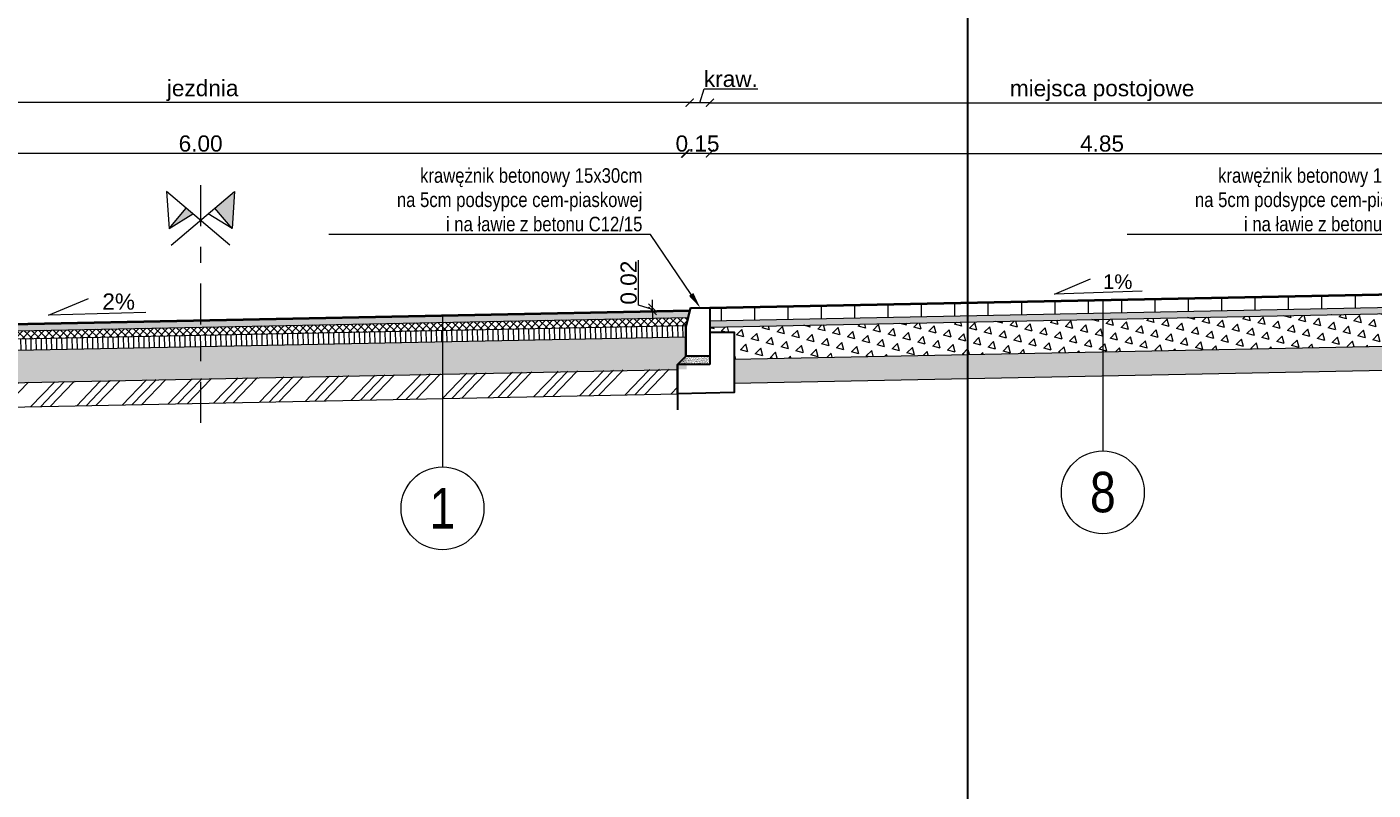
# Model space of a CAD drawing. Header units: metres. Extents: x 274 to 478, y -633 to -162.
# Tile 11 of 18: x 455.73 to 464.05, y -614.62 to -609.9. Entities that reach past the tile are written whole.
import ezdxf
from ezdxf import colors
from ezdxf.entities.mleader import LeaderData, LeaderLine
from ezdxf.math import Vec2, Vec3

# ---------------------------------------------------------------- set-up
doc = ezdxf.new("R2010")
doc.units = ezdxf.units.M
doc.linetypes.add('DASHDOTX2', pattern=[50.8, 25.4, -12.7, 0, -12.7])
doc.layers.add('_brudnopis', color=50, linetype='Continuous', lineweight=30, plot=False)
doc.layers.add('Dr-Kontur', color=170, linetype='Continuous')
for name, color, linetype, lineweight in [('Dr-Wymiar', 7, 'Continuous', 30), ('M_PRZEKROJE CZERWONE', 1, 'Continuous', 40), ('M_Szczegóły wymiar', 7, 'Continuous', 15), ('M_szczegóły_hatch', 251, 'Continuous', 9), ('M_szczegóły_projektowane', 1, 'Continuous', 15), ('Opis', 7, 'Continuous', 15), ('Podsypka cementowo-piaskowa', 251, 'Continuous', 15), ('Przekrojowa', 7, 'Continuous', 30), ('Wymiar', 7, 'Continuous', 15)]:
    doc.layers.add(name, color=color, linetype=linetype, lineweight=lineweight)
doc.styles.add('Opis_1_25', font='arial.ttf', dxfattribs={"height": 0.1})
doc.styles.get("Standard").update_dxf_attribs({"font": 'arial.ttf'})
doc.dimstyles.new('1_25_DK$0', dxfattribs={"dimtxt": 0.05, "dimasz": 0.05, "dimexe": 0.02, "dimexo": 0.05, "dimgap": 0.01, "dimtad": 1, "dimzin": 3, "dimdsep": 46, "dimtxsty": 'Opis_1_25', "dimblk": 'ARCHTICK', "dimcen": 0.05, "dimse1": 1, "dimse2": 1, "dimclrd": 256, "dimclre": 256, "dimazin": 3, "dimtfac": 1, "dimtofl": 0, "dimtmove": 0, "dimatfit": 3, "dimldrblk": 'ARCHTICK', "dimfxl": 1, "dimfrac": 2, "dimtolj": 1, "dimtzin": 3, "dimlwd": -1, "dimlwe": -1, "dimarcsym": 0})

# ---------------------------------------------------------------- blocks, each defined once
blk = doc.blocks.new('_ArchTick')
at = {"color": 0, "linetype": 'ByBlock', "lineweight": 0, "const_width": 0.15}
blk.add_lwpolyline([(-0.5, -0.5), (0.5, 0.5)], dxfattribs=at)
blk = doc.blocks.new('*D94')
at = {"layer": 'Defpoints', "color": 0, "transparency": 16777216}
for p in [(459.7987, -610.6803), (459.9522, -611.3237), (459.7987, -611.4438)]:
    blk.add_point(p, dxfattribs=at)
at = {"layer": 'Wymiar', "transparency": 16777216}
blk.add_line((459.9522, -610.6803), (459.7987, -610.6803), dxfattribs=at)
at = {"layer": 'Wymiar', "transparency": 16777216, "xscale": 0.05, "yscale": 0.05, "zscale": 0.05, "rotation": 180}
blk.add_blockref('_ArchTick', (459.7987, -610.6803), dxfattribs=at)
at = {"layer": 'Wymiar', "transparency": 16777216, "xscale": 0.05, "yscale": 0.05, "zscale": 0.05}
blk.add_blockref('_ArchTick', (459.9522, -610.6803), dxfattribs=at)
at = {"layer": 'Wymiar', "color": 0, "transparency": 16777216, "insert": (459.8754, -610.6192), "char_height": 0.1, "attachment_point": 5, "style": 'Opis_1_25'}
blk.add_mtext('\\A1;0.15', dxfattribs=at)
blk = doc.blocks.new('*D105')
at = {"layer": 'Defpoints', "color": 0, "transparency": 16777216}
for p in [(453.8022, -610.6803), (459.8022, -611.6544), (453.8022, -611.7744)]:
    blk.add_point(p, dxfattribs=at)
at = {"layer": 'Wymiar', "transparency": 16777216}
blk.add_line((459.8022, -610.6803), (453.8022, -610.6803), dxfattribs=at)
at = {"layer": 'Wymiar', "transparency": 16777216, "xscale": 0.05, "yscale": 0.05, "zscale": 0.05, "rotation": 180}
blk.add_blockref('_ArchTick', (453.8022, -610.6803), dxfattribs=at)
at = {"layer": 'Wymiar', "transparency": 16777216, "xscale": 0.05, "yscale": 0.05, "zscale": 0.05}
blk.add_blockref('_ArchTick', (459.8022, -610.6803), dxfattribs=at)
at = {"layer": 'Wymiar', "color": 0, "transparency": 16777216, "insert": (456.8022, -610.6192), "char_height": 0.1, "attachment_point": 5, "style": 'Opis_1_25'}
blk.add_mtext('\\A1;6.00', dxfattribs=at)
blk = doc.blocks.new('*D99')
at = {"layer": 'Defpoints', "color": 0, "transparency": 16777216}
for p in [(459.8273, -610.3663), (459.9522, -611.5344), (459.8273, -611.6539)]:
    blk.add_point(p, dxfattribs=at)
at = {"layer": 'Wymiar', "transparency": 16777216}
for p, q in [((459.8897, -610.3663), (459.9155, -610.2805)), ((459.9155, -610.2805), (460.2478, -610.2805)), ((459.9522, -610.3663), (459.8273, -610.3663))]:
    blk.add_line(p, q, dxfattribs=at)
at = {"layer": 'Wymiar', "transparency": 16777216, "xscale": 0.05, "yscale": 0.05, "zscale": 0.05, "rotation": 180}
blk.add_blockref('_ArchTick', (459.8273, -610.3663), dxfattribs=at)
at = {"layer": 'Wymiar', "transparency": 16777216, "xscale": 0.05, "yscale": 0.05, "zscale": 0.05}
blk.add_blockref('_ArchTick', (459.9522, -610.3663), dxfattribs=at)
at = {"layer": 'Wymiar', "color": 0, "transparency": 16777216, "insert": (460.0816, -610.2196), "char_height": 0.1, "attachment_point": 5, "style": 'Opis_1_25'}
blk.add_mtext('\\A1;kraw.', dxfattribs=at)
blk = doc.blocks.new('*D100')
at = {"layer": 'Defpoints', "color": 0, "transparency": 16777216}
for p in [(453.8022, -610.3658), (459.8273, -611.6539), (453.8022, -611.7744)]:
    blk.add_point(p, dxfattribs=at)
at = {"layer": 'Wymiar', "transparency": 16777216}
blk.add_line((459.8273, -610.3658), (453.8022, -610.3658), dxfattribs=at)
at = {"layer": 'Wymiar', "transparency": 16777216, "xscale": 0.05, "yscale": 0.05, "zscale": 0.05, "rotation": 180}
blk.add_blockref('_ArchTick', (453.8022, -610.3658), dxfattribs=at)
at = {"layer": 'Wymiar', "transparency": 16777216, "xscale": 0.05, "yscale": 0.05, "zscale": 0.05}
blk.add_blockref('_ArchTick', (459.8273, -610.3658), dxfattribs=at)
at = {"layer": 'Wymiar', "color": 0, "transparency": 16777216, "insert": (456.8147, -610.2911), "char_height": 0.1, "attachment_point": 5, "style": 'Opis_1_25'}
blk.add_mtext('\\A1;jezdnia', dxfattribs=at)
blk = doc.blocks.new('*D108')
at = {"layer": 'Defpoints', "color": 0, "transparency": 16777216}
for p in [(464.8022, -610.6803), (459.9522, -611.3237), (464.8022, -611.6174)]:
    blk.add_point(p, dxfattribs=at)
at = {"layer": 'Wymiar', "transparency": 16777216}
blk.add_line((459.9522, -610.6803), (464.8022, -610.6803), dxfattribs=at)
at = {"layer": 'Wymiar', "transparency": 16777216, "xscale": 0.05, "yscale": 0.05, "zscale": 0.05, "rotation": 180}
blk.add_blockref('_ArchTick', (459.9522, -610.6803), dxfattribs=at)
at = {"layer": 'Wymiar', "transparency": 16777216, "xscale": 0.05, "yscale": 0.05, "zscale": 0.05}
blk.add_blockref('_ArchTick', (464.8022, -610.6803), dxfattribs=at)
at = {"layer": 'Wymiar', "color": 0, "transparency": 16777216, "insert": (462.3772, -610.6192), "char_height": 0.1, "attachment_point": 5, "style": 'Opis_1_25'}
blk.add_mtext('\\A1;4.85', dxfattribs=at)
blk = doc.blocks.new('*D111')
at = {"layer": 'Defpoints', "color": 0, "transparency": 16777216}
for p in [(464.8032, -610.3663), (459.9522, -611.5344), (464.8032, -611.6274)]:
    blk.add_point(p, dxfattribs=at)
at = {"layer": 'Wymiar', "transparency": 16777216}
blk.add_line((459.9522, -610.3663), (464.8032, -610.3663), dxfattribs=at)
at = {"layer": 'Wymiar', "transparency": 16777216, "xscale": 0.05, "yscale": 0.05, "zscale": 0.05, "rotation": 180}
blk.add_blockref('_ArchTick', (459.9522, -610.3663), dxfattribs=at)
at = {"layer": 'Wymiar', "transparency": 16777216, "xscale": 0.05, "yscale": 0.05, "zscale": 0.05}
blk.add_blockref('_ArchTick', (464.8032, -610.3663), dxfattribs=at)
at = {"layer": 'Wymiar', "color": 0, "transparency": 16777216, "insert": (462.3777, -610.2916), "char_height": 0.1, "attachment_point": 5, "style": 'Opis_1_25'}
blk.add_mtext('\\A1;miejsca postojowe', dxfattribs=at)
blk = doc.blocks.new('*D147')
at = {"layer": 'Defpoints', "color": 0, "transparency": 16777216}
for p in [(459.5969, -611.6344), (459.8273, -611.6539), (459.8322, -611.6344)]:
    blk.add_point(p, dxfattribs=at)
at = {"layer": 'Wymiar', "transparency": 16777216}
for p, q in [((459.5108, -611.6183), (459.5108, -611.3396)), ((459.5969, -611.6344), (459.5969, -611.5844)), ((459.5969, -611.6441), (459.5108, -611.6183)), ((459.5969, -611.6539), (459.5969, -611.6344)), ((459.5969, -611.6539), (459.5969, -611.7039))]:
    blk.add_line(p, q, dxfattribs=at)
at = {"layer": 'Wymiar', "transparency": 16777216, "xscale": 0.05, "yscale": 0.05, "zscale": 0.05}
for p, rotation in [((459.5969, -611.6344), 270), ((459.5969, -611.6539), 90)]:
    blk.add_blockref('_ArchTick', p, dxfattribs=dict(at, rotation=rotation))
at = {"layer": 'Wymiar', "color": 0, "transparency": 16777216, "insert": (459.4498, -611.479), "char_height": 0.1, "attachment_point": 5, "rotation": 90, "style": 'Opis_1_25'}
blk.add_mtext('\\A1;0.02', dxfattribs=at)

msp = doc.modelspace()

# ---------------------------------------------------------------- hatches: boundary and pattern name
at = {"layer": 'Dr-Wymiar', "lineweight": 9}
for points in [[(457.0125, -610.9156), (456.8909, -611.0187), (456.9977, -611.1445)], [(456.7549, -611.0538), (456.7134, -611.0187), (456.6067, -611.1445)]]:
    msp.add_hatch(color=256, dxfattribs=at).paths.add_polyline_path(points)
at = {"layer": 'M_szczegóły_hatch'}
h = msp.add_hatch(dxfattribs=at)
h.set_pattern_fill('LINE', color=256, scale=0.065, angle=90)
h.set_pattern_definition([(90, (-1381.6678, -617.77784), (-0.206375, 1e-17), [])])
h.paths.add_polyline_path([(464.8022, -611.6174), (464.8022, -611.5774), (464.8122, -611.5372), (459.9522, -611.6344), (459.9522, -611.7144)])
h = msp.add_hatch(color=256, dxfattribs=at)
h.dxf.hatch_style = 1
h.paths.add_polyline_path([(459.8172, -611.6941), (459.8273, -611.6539), (453.8022, -611.7744), (453.8022, -611.8144)])
h = msp.add_hatch(dxfattribs=at)
h.set_pattern_fill('AR-SAND', color=256, scale=0.0005)
h.set_pattern_definition([(37.5, (148.957488, -617.767836), (-0.0008000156, 0.0244706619), [0, -0.019304, 0, -0.02159, 0, -0.0206375]), (7.5, (148.957488, -617.767836), (0.022476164, 0.035841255), [0, -0.010414, 0, -0.017399, 0, -0.0066675]), (327.5, (148.941867, -617.767836), (0.0395496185, 7.18592e-05), [0, -0.00635, 0, -0.02286, 0, -0.029845]), (317.5, (148.941867, -617.767836), (0.0381778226, 0.011146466), [0, -0.003175, 0, -0.014986, 0, -0.017145])])
h.paths.add_polyline_path([(459.9522, -611.753), (459.9522, -611.7144), (464.8022, -611.6174), (464.8022, -611.6576), (460.0234, -611.7529)])
h = msp.add_hatch(dxfattribs=at)
h.set_pattern_fill('TRIANG', color=256, scale=0.01, angle=45)
h.set_pattern_definition([(105, (15666.29868, 2349.89288), (-0.09200443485, 0.02465251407), [0.047625, -0.047625]), (165, (15666.29868, 2349.89288), (-0.0673519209, -0.0673519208), [0.047625, -0.047625]), (45, (15666.252675, 2349.90521), (-0.02465251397, 0.0920044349), [0.047625, -0.047625])])
h.paths.add_polyline_path([(460.1022, -611.7844), (459.9522, -611.7844), (459.9522, -611.7544), (464.8022, -611.6576), (464.8022, -611.7574), (464.7522, -611.8074), (464.752, -611.8586), (460.1022, -611.9514)])
at = {"layer": 'M_szczegóły_hatch', "ltscale": 0.1}
h = msp.add_hatch(dxfattribs=at)
h.set_pattern_fill('NET', color=256, scale=0.01, angle=46.14576)
h.set_pattern_definition([(46.145763, (300.470755, -644.158085), (-0.0228950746, 0.0219972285), []), (136.145763, (300.470755, -644.158085), (-0.0219972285, -0.0228950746), [])])
h.paths.add_polyline_path([(459.804, -611.7444), (459.8172, -611.6941), (453.8022, -611.8144), (453.8022, -611.8644)])
at = {"layer": 'M_szczegóły_hatch'}
h = msp.add_hatch(dxfattribs=at)
h.set_pattern_fill('LINE', color=256, scale=0.01, angle=91.14576)
h.set_pattern_definition([(91.1457628, (-1363.26177, -1506.77436), (-0.0317436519, -0.00063487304), [])])
h.paths.add_polyline_path([(459.8054, -611.8144), (459.804, -611.7444), (453.8022, -611.8644), (453.8022, -611.9344)])
at = {"layer": 'M_szczegóły_hatch', "transparency": 33554636}
h = msp.add_hatch(dxfattribs=at)
h.set_pattern_fill('TRIANG', color=256, scale=0.01, angle=46.14576)
h.set_pattern_definition([(106.145763, (-1346.18873, -1482.70413), (-0.0924789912, 0.0228078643), [0.047625, -0.047625]), (166.145763, (-1346.18873, -1482.70413), (-0.0659916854, -0.0686852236), [0.047625, -0.047625]), (46.145763, (-1346.23497, -1482.69272), (-0.0264873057, 0.0914930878), [0.047625, -0.047625])])
h.paths.add_polyline_path([(459.8075, -612.0144), (459.8054, -611.8144), (453.8022, -611.9344), (453.8022, -612.0244), (453.8522, -612.0744), (453.8521, -612.1335)])
at = {"layer": 'M_szczegóły_hatch'}
h = msp.add_hatch(dxfattribs=at)
h.set_pattern_fill('AR-SAND', color=256, scale=0.0005)
h.set_pattern_definition([(37.5, (160.002238, -618.459151), (-0.0008000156, 0.0244706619), [0, -0.019304, 0, -0.02159, 0, -0.0206375]), (7.5, (160.002238, -618.45915), (0.022476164, 0.035841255), [0, -0.010414, 0, -0.017399, 0, -0.0066675]), (327.5, (159.986617, -618.459151), (0.0395496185, 7.18592e-05), [0, -0.00635, 0, -0.02286, 0, -0.029845]), (317.5, (159.986617, -618.45915), (0.0381778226, 0.011146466), [0, -0.003175, 0, -0.014986, 0, -0.017145])])
h.paths.add_polyline_path([(464.752, -612.0086), (464.752, -611.8586), (460.1022, -611.9514), (460.1022, -612.1014)])
h = msp.add_hatch(dxfattribs=at)
h.set_pattern_fill('GOST_GROUND', color=256, scale=0.02, angle=1.14576)
h.set_pattern_definition([(46.145763, (-1701.21327, -1503.0873), (0.282786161, 0.005655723), [0.4]), (46.145763, (-1701.15328, -1503.0861), (0.282786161, 0.005655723), [0.4]), (46.145763, (-1701.0933, -1503.0849), (0.282786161, 0.005655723), [0.4])])
h.paths.add_polyline_path([(459.7522, -612.1657), (459.7522, -612.012), (459.7517, -612.012), (453.8521, -612.1335), (453.8521, -612.2865)])
at = {"layer": 'Podsypka cementowo-piaskowa'}
h = msp.add_hatch(dxfattribs=at)
h.set_pattern_fill('AR-SAND', color=256, scale=0.0002, style=0)
h.set_pattern_definition([(37.5, (6600982.114101, 5738109.02563), (-0.000320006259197, 0.009788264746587), [0, -0.0077216, 0, -0.008636, 0, -0.008255]), (7.5, (6600982.114101, 5738109.02563), (0.00899046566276, 0.014336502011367), [0, -0.0041656, 0, -0.0069596, 0, -0.002667]), (327.5, (6600982.107852, 5738109.02563), (0.015819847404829, 2.8743693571e-05), [0, -0.00254, 0, -0.009144, 0, -0.011938]), (317.5, (6600982.107852, 5738109.02563), (0.015271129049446, 0.004458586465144), [0, -0.00127, 0, -0.0059944, 0, -0.006858])])
h.paths.add_polyline_path([(459.9522, -611.9344), (459.9522, -611.9844), (459.7522, -611.9844), (459.8022, -611.9344)])

# ---------------------------------------------------------------- linework, layer by layer
at = {"layer": '_brudnopis', "flags": 128}
for points in [[(461.5461, -603.3882), (461.5461, -618.0765)], [(459.8322, -611.6344), (459.8022, -611.7544), (459.8022, -611.9344), (459.7522, -611.9844), (459.7522, -612.2645)]]:
    msp.add_lwpolyline(points, dxfattribs=at)
at = {"layer": 'Dr-Kontur'}
msp.add_line((459.8032, -611.8044), (459.8022, -611.7544), dxfattribs=at)
at = {"layer": 'Dr-Wymiar', "lineweight": 9}
for p, q in [((456.9836, -611.2479), (456.5919, -610.9156)), ((456.5919, -610.9156), (456.6067, -611.1445)), ((456.6207, -611.2479), (457.0125, -610.9156)), ((457.0125, -610.9156), (456.9977, -611.1445)), ((456.6067, -611.1445), (456.7134, -611.0187)), ((456.9977, -611.1445), (456.8909, -611.0187)), ((456.6067, -611.1445), (456.7549, -611.0538)), ((456.9977, -611.1445), (456.8495, -611.0538))]:
    msp.add_line(p, q, dxfattribs=at)
at = {"layer": 'Dr-Wymiar', "linetype": 'DASHDOTX2', "lineweight": 9, "ltscale": 0.01}
msp.add_line((456.8022, -610.8763), (456.8022, -612.4106), dxfattribs=at)
at = {"layer": 'M_PRZEKROJE CZERWONE'}
msp.add_line((459.8273, -611.6539), (453.8022, -611.7744), dxfattribs=at)
msp.add_lwpolyline([(459.9522, -611.6344), (464.8122, -611.5372)], dxfattribs=at)
at = {"layer": 'M_Szczegóły wymiar'}
for points in [[(462.6256, -611.5326), (462.0842, -611.5498), (462.3058, -611.456)], [(456.4633, -611.6631), (455.8616, -611.6793), (456.1084, -611.5763)]]:
    msp.add_lwpolyline(points, dxfattribs=at)
at = {"layer": 'M_szczegóły_projektowane'}
for points in [[(459.9522, -611.7144), (464.8022, -611.6174)], [(459.9522, -611.7544), (464.8022, -611.6576)], [(453.8022, -611.8144), (459.8172, -611.6941)], [(453.8022, -611.8644), (459.8047, -611.7444)], [(453.8022, -611.9344), (459.8022, -611.8144)], [(460.1022, -611.9514), (464.752, -611.8586)], [(453.8521, -612.1335), (459.7522, -612.0155)], [(460.1022, -612.1014), (464.752, -612.0086)], [(453.8521, -612.2835), (459.7522, -612.1655)]]:
    msp.add_lwpolyline(points, dxfattribs=at)
at = {"layer": 'Opis'}
for p, q in [((462.3822, -611.5858), (462.3822, -612.5193)), ((458.2981, -611.6845), (458.2981, -612.618))]:
    msp.add_line(p, q, dxfattribs=at)
for centre in [(462.3822, -612.7757), (458.2981, -612.8744)]:
    msp.add_circle(centre, 0.2564, dxfattribs=at)
at = {"layer": 'Przekrojowa', "color": 5}
for p, q in [((459.8022, -611.9344), (459.7522, -611.9844)), ((459.9522, -611.9344), (459.9522, -611.9844))]:
    msp.add_line(p, q, dxfattribs=at)
msp.add_lwpolyline([(459.8322, -611.6344), (459.9522, -611.6344), (459.9522, -611.9344), (459.8022, -611.9344), (459.8022, -611.7544)], close=True, dxfattribs=at)
for points in [[(459.9522, -611.7844), (460.1022, -611.7844), (460.1017, -612.1585), (459.7522, -612.1655), (459.7522, -611.9844)], [(459.9522, -611.9844), (459.7522, -611.9844)]]:
    msp.add_lwpolyline(points, dxfattribs=at)

# ---------------------------------------------------------------- texts
at = {"layer": 'Opis', "insert": (462.3833, -611.5187), "char_height": 0.09, "width": 560.07, "attachment_point": 7, "style": 'Opis_1_25'}
msp.add_mtext('1%', dxfattribs=at)
at = {"layer": 'Opis', "insert": (456.1941, -611.6463), "char_height": 0.1, "width": 622.3, "attachment_point": 7, "rotation": 359.72145, "style": 'Opis_1_25'}
msp.add_mtext('2%', dxfattribs=at)
at = {"layer": 'Opis', "char_height": 0.25, "attachment_point": 5}
for s, insert in [('{\\fArial Narrow|b0|i0|c238|p34;8}', (462.3822, -612.7757)), ('{\\fArial Narrow|b0|i0|c238|p34;1}', (458.2981, -612.8744))]:
    msp.add_mtext_dynamic_manual_height_columns(s, width=0.320226, gutter_width=2.5, heights=[0], dxfattribs=dict(at, insert=insert))

# ---------------------------------------------------------------- dimensions: what is measured, and where the dimension line sits
at = {"layer": 'Wymiar'}
for base, p1, p2, text, picture, middle in [((459.8273, -610.3663), (459.9522, -611.5344), (459.8273, -611.6539), 'kraw.', '*D99', (459.9255, -610.2196)), ((464.8032, -610.3663), (459.9522, -611.5344), (464.8032, -611.6274), 'miejsca postojowe', '*D111', (462.3777, -610.2916)), ((453.8022, -610.3658), (459.8273, -611.6539), (453.8022, -611.7744), 'jezdnia', '*D100', (456.8147, -610.2911))]:
    dim = msp.add_linear_dim(base=base, p1=p1, p2=p2, angle=180, text=text, dimstyle='1_25_DK$0', override={"dimtmove": 1}, dxfattribs=at)
    dim.commit()
    dim.dimension.update_dxf_attribs({"geometry": picture, "text_midpoint": middle})
for base, p1, p2, angle, picture, middle in [((453.8022, -610.6803), (459.8022, -611.6544), (453.8022, -611.7744), 180, '*D105', (456.8022, -610.6192)), ((464.8022, -610.6803), (459.9522, -611.3237), (464.8022, -611.6174), 180, '*D108', (462.3772, -610.6192)), ((459.5969, -611.6344), (459.8273, -611.6539), (459.8322, -611.6344), 90, '*D147', (459.4498, -611.6083))]:
    dim = msp.add_linear_dim(base=base, p1=p1, p2=p2, angle=angle, dimstyle='1_25_DK$0', override={"dimtmove": 1}, dxfattribs=at)
    dim.commit()
    dim.dimension.update_dxf_attribs({"geometry": picture, "text_midpoint": middle})
dim = msp.add_linear_dim(base=(459.7987, -610.6803), p1=(459.9522, -611.3237), p2=(459.7987, -611.4438), angle=180, dimstyle='1_25_DK$0', override={"dimtmove": 1}, dxfattribs=at)
dim.commit()
dim.dimension.update_dxf_attribs({"geometry": '*D94', "text_midpoint": (459.8754, -610.6803), "dimtype": 128})

# ---------------------------------------------------------------- leaders
at = {"layer": 'Opis'}
ml = msp.add_multileader_mtext('Standard', dxfattribs=at)
ml.set_content('{\\fArial Narrow|b0|i0|c238|p34;krawężnik betonowy 15x30cm\\Pna 5cm podsypce cem-piaskowej \\Pi na ławie z betonu C12/15}', color=256, style='Opis_1_25')
ml.set_leader_properties(color=256, linetype='ByLayer', lineweight=-1)
ml.build(insert=Vec2(0, 0))
ml.multileader.update_dxf_attribs({"has_dogleg": 0, "text_left_attachment_type": 5, "text_right_attachment_type": 5, "dogleg_length": 0.15, "arrow_head_size": 0.1})
ctx = ml.context
ctx.base_point, ctx.char_height, ctx.arrow_head_size, ctx.landing_gap_size, ctx.plane_origin = Vec3(457.9798, -611.1813), 0.09, 0.1, 0.05, Vec3(456.4393, -610.8539)
ctx.left_attachment, ctx.right_attachment, ctx.text_align_type = 5, 5, 2
notes = []
notes.append((ctx, [(0, (1, 1, 0), (459.7345, -611.1813), (-1, 0), 0.15, [(1, [(459.8922, -611.6344)], 0, [])])]))
ctx.mtext.insert, ctx.mtext.alignment, ctx.mtext.flow_direction = Vec3(459.5345, -610.7714), 3, 5
ml = msp.add_multileader_mtext('Standard', dxfattribs=at)
ml.set_content('{\\fArial Narrow|b0|i0|c238|p34;krawężnik betonowy 15x30cm\\Pna 5cm podsypce cem-piaskowej \\Pi na ławie z betonu C12/15}', color=256, style='Opis_1_25')
ml.set_leader_properties(color=256, linetype='ByLayer', lineweight=-1)
ml.build(insert=Vec2(0, 0))
ml.multileader.update_dxf_attribs({"has_dogleg": 0, "text_left_attachment_type": 5, "text_right_attachment_type": 5, "dogleg_length": 0.15, "arrow_head_size": 0.1})
ctx = ml.context
ctx.base_point, ctx.char_height, ctx.arrow_head_size, ctx.landing_gap_size, ctx.plane_origin = Vec3(462.9157, -611.1813), 0.09, 0.1, 0.05, Vec3(461.6363, -610.8539)
ctx.left_attachment, ctx.right_attachment, ctx.text_align_type = 5, 5, 2
notes.append((ctx, [(0, (1, 1, 0), (464.6704, -611.1813), (-1, 0), 0.15, [(1, [(464.8339, -611.4544)], 0, [])])]))
ctx.mtext.insert, ctx.mtext.alignment, ctx.mtext.flow_direction = Vec3(464.4704, -610.7714), 3, 5
for ctx, leaders in notes:
    for number, flags, end, landing, length, lines in leaders:
        leader = LeaderData()
        leader.index, (leader.has_last_leader_line, leader.has_dogleg_vector, leader.attachment_direction) = number, flags
        leader.last_leader_point, leader.dogleg_vector, leader.dogleg_length = Vec3(end), Vec3(landing), length
        for number, points, colour, breaks in lines:
            line = LeaderLine()
            line.index, line.vertices, line.color, line.breaks = number, Vec3.list(points), colors.encode_raw_color(colour), breaks
            leader.lines.append(line)
        ctx.leaders.append(leader)

doc.saveas('drawing.dxf')
